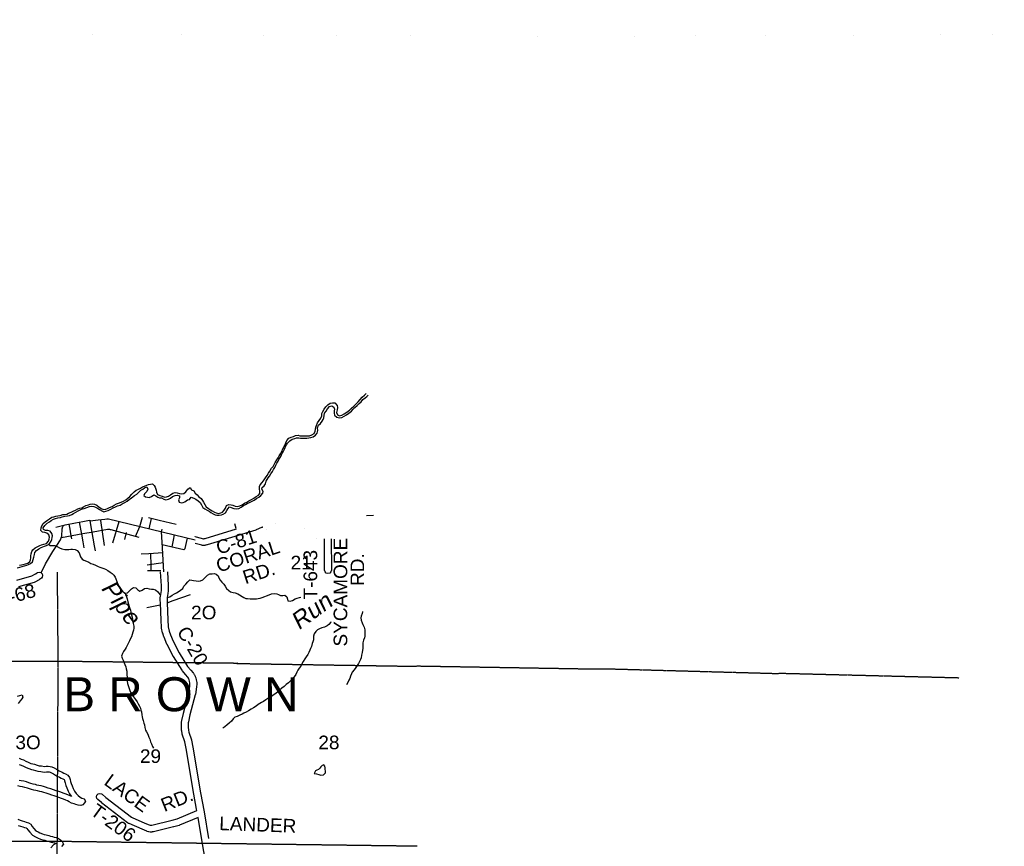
# Model space of a CAD drawing. Header units: feet. Extents: x 0 to 202804, y -79218 to 133300.
# Tile 26 of 27: x 127721 to 156662, y 15342 to 39649. Entities that reach past the tile are written whole.
import ezdxf
from ezdxf.enums import TextEntityAlignment as Align

# ---------------------------------------------------------------- set-up
doc = ezdxf.new("R2010")
doc.units = ezdxf.units.FT
doc.header["$MEASUREMENT"] = 0
doc.linetypes.add('HIDDEN2', pattern=[0.1875, 0.125, -0.0625])
doc.linetypes.add('PHANTOM', pattern=[2.5, 1.25, -0.25, 0.25, -0.25, 0.25, -0.25])
for name, color, linetype in [('COUNTY-LINE', 5, 'PHANTOM'), ('COUNTY-RD', 7, 'Continuous'), ('CR-TEXT', 7, 'Continuous'), ('HTEXT', 3, 'Continuous'), ('RAILROAD', 6, 'Continuous'), ('SECTION', 8, 'HIDDEN2'), ('SECTION-TEXT', 8, 'Continuous'), ('STATE-FEDERAL', 2, 'Continuous'), ('STREET-RURAL', 14, 'Continuous'), ('STREET-URBAN', 15, 'Continuous'), ('TR-TEXT', 6, 'Continuous'), ('TWP-RD', 6, 'Continuous'), ('WATER-TEXT', 1, 'Continuous'), ('WATERWAY', 14, 'Continuous')]:
    doc.layers.add(name, color=color, linetype=linetype)
doc.styles.add('Arial', font='arial.ttf')

msp = doc.modelspace()

# ---------------------------------------------------------------- linework, layer by layer
at = {"layer": 'COUNTY-LINE', "const_width": 0.04, "flags": 128}
for points in [[(81256, 10685), (84217, 10644), (88211, 10614), (91817, 10612), (91817, 10612), (96563, 10542), (100161, 10490), (103226, 10473), (106485, 10429), (109548, 10413), (110697, 10405), (113037, 10393), (113037, 10393), (113142, 13755), (113142, 13755), (113210, 15931), (113446, 24160), (113692, 34091), (113770, 37023), (113770, 37023), (124395, 36690), (124451, 39212), (124451, 39212), (128703, 39218), (134010, 39198), (139719, 39172), (144933, 39160), (148816, 39181), (155366, 39206), (155366, 39206), (158658, 39232), (170543, 39245), (179584, 39344), (181100, 39362), (181100, 39362), (183377, 39388), (186475, 39412), (186475, 39412), (189805, 39452), (191951, 39444), (197236, 39548), (202510, 39649)], [(0, 3181), (6697, 4260), (11656, 5063), (19717, 6365), (19717, 6365), (26451, 7410), (26451, 7410), (30171, 7985), (38972, 9411), (38972, 9411), (41329, 9792), (45664, 10441), (48836, 10923), (49821, 11061), (50324, 11418), (51095, 12961), (51419, 13755), (51419, 13755), (51923, 14993), (52295, 15498), (52822, 15558), (53347, 15445), (53856, 15393), (54375, 15143), (54881, 15001), (55402, 14981), (56999, 14451), (57510, 14364), (58018, 14336), (58521, 14144), (59028, 13742), (59028, 13742), (59381, 13235), (59308, 12719), (58798, 12427), (58281, 12315), (57774, 12142), (56754, 11316), (56244, 11031), (55938, 10777), (59629, 10733), (59629, 10733), (63670, 10735), (65641, 10735), (65641, 10735), (66736, 10734), (76601, 10718), (79757, 10706), (84217, 10644), (88211, 10614), (91817, 10612), (91817, 10612), (96563, 10542), (100161, 10490), (103226, 10473), (106485, 10429), (109548, 10413), (110697, 10405), (113037, 10393), (113037, 10393), (113142, 13755), (113142, 13755), (113210, 15931), (113446, 24160), (113692, 34091), (113770, 37023), (113770, 37023), (124395, 36690), (124451, 39212), (124451, 39212), (128703, 39218), (134010, 39198), (139719, 39172), (144933, 39160), (148816, 39181), (155366, 39206), (155366, 39206), (158658, 39232), (165930, 39240)]]:
    msp.add_lwpolyline(points, dxfattribs=at)
at = {"layer": 'COUNTY-RD'}
for points in [[(132875, 24447), (132881, 24448), (132907, 24445), (133121, 24388), (133126, 24387), (133127, 24387), (133131, 24388), (133147, 24391), (133174, 24397), (134097, 24678)], [(134871, 24727), (134865, 24726), (134855, 24724), (134843, 24721), (134830, 24716), (134675, 24646), (134671, 24646), (134663, 24642), (133229, 24204), (133225, 24204), (133222, 24203), (133189, 24195), (133187, 24195), (133185, 24194), (133166, 24191), (133164, 24191), (133163, 24190), (133153, 24189), (133144, 24188), (133142, 24188), (133129, 24187), (133124, 24187), (133116, 24187), (133108, 24188), (133107, 24188), (133102, 24188), (133088, 24190), (133084, 24192)], [(133084, 24192), (133075, 24193), (132875, 24246)], [(127637, 23170), (128081, 23294), (128190, 23351), (128233, 23385), (128245, 23393), (128295, 23406), (128345, 23393), (128382, 23356), (128395, 23306), (128382, 23256), (128357, 23228), (128306, 23188), (128295, 23180), (128291, 23178), (128164, 23112), (128162, 23111), (128145, 23104), (127687, 22976)], [(132920, 16439), (132837, 16874), (132837, 16875), (132836, 16876), (132611, 18220), (132574, 18416), (132499, 18638), (132498, 18647), (132496, 18654), (132482, 18735), (132481, 18746), (132481, 18748), (132477, 18836), (132477, 18840), (132477, 18840), (132476, 18978), (132476, 18978), (132478, 18993), (132484, 19037), (132485, 19039), (132485, 19044), (132531, 19252), (132532, 19253), (132532, 19256), (132689, 19845), (132721, 20056), (132724, 20114), (132724, 20139), (132715, 20199), (132706, 20233), (132695, 20261), (132679, 20291), (132662, 20319), (132599, 20395), (132502, 20506), (132494, 20518), (132493, 20519), (132238, 20925), (132236, 20928), (132234, 20932), (132053, 21281), (132053, 21282), (132049, 21288), (131963, 21491), (131963, 21494), (131960, 21499), (131924, 21611), (131923, 21614), (131922, 21618), (131887, 21760), (131885, 21779), (131884, 21781), (131878, 21991), (131857, 22491), (131853, 22587), (131853, 22591), (131853, 22591), (131854, 22671), (131854, 22671), (131854, 22671), (131854, 22672), (131854, 22672), (131856, 22690), (131878, 22807), (131884, 22864), (131887, 23005), (131861, 23412)], [(132062, 23413), (132087, 23013), (132087, 23007), (132087, 23005), (132084, 22856), (132084, 22856), (132083, 22848), (132077, 22782), (132076, 22780), (132075, 22773), (132054, 22661), (132053, 22593), (132057, 22499), (132078, 21998), (132078, 21997), (132078, 21997), (132084, 21797), (132115, 21669), (132149, 21565), (132232, 21370), (132410, 21028), (132658, 20632)], [(132658, 20632), (132751, 20526), (132752, 20524), (132753, 20523), (132821, 20440), (132827, 20431), (132828, 20430), (132851, 20394), (132853, 20391), (132854, 20388), (132875, 20349), (132876, 20348), (132881, 20336), (132895, 20297), (132896, 20294), (132898, 20289), (132909, 20246), (132910, 20239), (132911, 20236), (132923, 20162), (132924, 20146), (132924, 20146), (132924, 20111), (132924, 20111), (132924, 20110), (132924, 20110), (132924, 20110), (132924, 20105), (132920, 20040), (132920, 20039), (132919, 20031), (132886, 19810), (132884, 19806), (132883, 19799), (132726, 19206), (132681, 19005), (132676, 18971), (132677, 18842), (132680, 18762), (132692, 18694), (132766, 18473), (132767, 18466), (132769, 18459), (132807, 18256), (132808, 18254), (132808, 18254), (133033, 16910), (133140, 16355), (133140, 16354), (133140, 16353), (133274, 15567)], [(132887, 10153), (132887, 10154), (132910, 10216), (133558, 12233), (133570, 12299), (133571, 12403), (133531, 12758), (133306, 14177), (133097, 15415), (133097, 15415), (132966, 16186)]]:
    msp.add_lwpolyline(points, dxfattribs=at)
at = {"layer": 'RAILROAD'}
msp.add_line((138123, 25067), (137918, 25060), dxfattribs=at)
at = {"layer": 'SECTION'}
for points in [[(128528, -113), (128730, 10190), (128721, 10190), (128827, 15488), (128827, 15476), (128853, 20777), (128853, 20777), (128831, 23403)], [(113353, 20927), (118546, 20761), (118546, 20761), (123827, 20797), (123827, 20797), (128861, 20789), (128873, 20789), (134125, 20731), (134102, 20719), (139389, 20635), (139400, 20646), (144715, 20556), (145226, 20556), (150037, 20423), (150037, 20434), (155337, 20300)], [(113201, 15654), (118386, 15457), (118386, 15457), (123684, 15482), (123684, 15482), (128827, 15494), (128827, 15494), (139400, 15353)]]:
    msp.add_lwpolyline(points, dxfattribs=at)
at = {"layer": 'STATE-FEDERAL', "color": 2, "linetype": 'Continuous', "const_width": 0.05}
for points in [[(136982, 24679), (136013, 24688), (135697, 24705), (135560, 24725), (135289, 24809), (135089, 24938), (135074, 24960)], [(134097, 24678), (133846, 24676), (133630, 24704), (133399, 24738), (133191, 24807), (132878, 24889)], [(136676, 24381), (136003, 24388), (135668, 24406), (135493, 24431), (135160, 24535), (134877, 24718), (134871, 24727)], [(137834, 24518), (137793, 24538), (137591, 24606), (137316, 24644), (137075, 24678), (136982, 24679)], [(136979, 24379), (136870, 24380)]]:
    msp.add_lwpolyline(points, dxfattribs=at)
at = {"layer": 'STREET-RURAL'}
for points in [[(134081, 24683), (134043, 24828)], [(132058, 22502), (132236, 22569), (132739, 22751)], [(131462, 22363), (131851, 22443)]]:
    msp.add_lwpolyline(points, dxfattribs=at)
at = {"layer": 'STREET-URBAN'}
for points in [[(129357, 24851), (129576, 24893), (129725, 24921)], [(129725, 24921), (129783, 24932), (129789, 24910), (130024, 24940)], [(129839, 24624), (129788, 24910), (129786, 24919)], [(130024, 24940), (130227, 24966), (130285, 24973), (130301, 24974), (130312, 24973), (130329, 24969), (132875, 24350)], [(130218, 24183), (130107, 24922)], [(130454, 24264), (130647, 24891)], [(131128, 24455), (131249, 24745), (131330, 25024)], [(131510, 25006), (131816, 24934)], [(131525, 24678), (131591, 24982)], [(131816, 24934), (132324, 24814)], [(128783, 24727), (128940, 24764)], [(128809, 24190), (128919, 24359), (128944, 24416), (128961, 24464), (128972, 24679), (128985, 24743), (129012, 24772), (129060, 24793)], [(128940, 24764), (129060, 24793), (129357, 24851)], [(129201, 24671), (129176, 24815)], [(129226, 24526), (129201, 24671)], [(129544, 24525), (129480, 24875)], [(129918, 24181), (129839, 24624)], [(129884, 24591), (130300, 24664), (130324, 24666), (130340, 24666), (130358, 24665), (130379, 24661), (130396, 24656), (131222, 24429)], [(131907, 24284), (131888, 24590), (131904, 24664)], [(128947, 24425), (129572, 24536)], [(129251, 24381), (129226, 24526)], [(129587, 24292), (129544, 24525)], [(129572, 24536), (129884, 24591)], [(130809, 24365), (130862, 24566)], [(132205, 24152), (132242, 24349)], [(132242, 24349), (132270, 24497)], [(132626, 24272), (132658, 24403)], [(128363, 23408), (128477, 23652), (128694, 24012), (128809, 24190)], [(129619, 24117), (129587, 24292)], [(129945, 24033), (129918, 24181)], [(131962, 23412), (131907, 24284)], [(131911, 24220), (132547, 24074), (132555, 24074), (132563, 24076), (132569, 24079), (132577, 24088), (132584, 24099)], [(132584, 24099), (132626, 24272)], [(131288, 23939), (131520, 23954)], [(131520, 23954), (131926, 23980)], [(131582, 23602), (131572, 23957)], [(131466, 23621), (131609, 23640)], [(131478, 23449), (131866, 23452)], [(131586, 23450), (131582, 23602)], [(131609, 23640), (131801, 23665)], [(131801, 23665), (131945, 23683)]]:
    msp.add_lwpolyline(points, dxfattribs=at)
at = {"layer": 'TWP-RD'}
for points in [[(136882, 23461), (136882, 23460), (136869, 23410), (136832, 23374), (136782, 23360), (136732, 23374), (136696, 23410), (136682, 23459), (136676, 24381)], [(136876, 24380), (136882, 23461)], [(130014, 16721), (129992, 16747), (129979, 16797), (129992, 16847), (130029, 16884), (130079, 16897), (130129, 16884), (130143, 16874), (130253, 16781), (131011, 16196), (131023, 16188), (131401, 16026), (131528, 15972), (131557, 15964)], [(132966, 16186), (132964, 16194), (132421, 15961), (132416, 15960), (132407, 15956), (132247, 15915), (132247, 15915), (132246, 15915), (131651, 15769), (131645, 15768), (131641, 15767), (131615, 15763), (131605, 15762), (131604, 15762), (131573, 15761), (131569, 15761), (131553, 15762), (131521, 15767), (131517, 15768), (131510, 15769), (131468, 15781), (131459, 15784), (131455, 15785), (131322, 15842), (130937, 16008), (130926, 16013), (130922, 16016), (130899, 16030), (130898, 16031), (130892, 16035), (130130, 16624), (130129, 16625), (130126, 16627), (130014, 16721)], [(131557, 15964), (131575, 15961), (131591, 15962), (131608, 15964), (132198, 16109), (132349, 16148), (132928, 16396), (132920, 16439)]]:
    msp.add_lwpolyline(points, dxfattribs=at)
at = {"layer": 'WATERWAY'}
for points in [[(127712, 23608), (127772, 23619), (127824, 23630), (127893, 23647), (127957, 23667), (128020, 23718), (128043, 23768), (128048, 23826), (128050, 23888), (128055, 23944), (128076, 24009), (128105, 24061), (128174, 24115), (128239, 24146), (128313, 24185), (128313, 24185), (128364, 24206), (128434, 24223), (128505, 24244), (128570, 24312), (128590, 24374), (128593, 24436), (128574, 24502), (128515, 24553), (128461, 24568), (128389, 24579), (128339, 24630), (128347, 24708), (128376, 24767), (128409, 24839), (128474, 24880), (128539, 24937), (128592, 24976), (128669, 25018), (128728, 25033), (128782, 25052), (128844, 25063), (128913, 25074), (128985, 25095), (129040, 25100), (129106, 25113), (129158, 25134), (129237, 25172), (129296, 25197), (129359, 25230), (129431, 25263), (129490, 25284), (129546, 25299), (129597, 25324), (129666, 25359), (129742, 25387), (129793, 25400), (129865, 25411), (129919, 25406), (129987, 25377), (130060, 25316), (130135, 25269), (130191, 25246), (130249, 25259), (130300, 25280), (130358, 25301), (130435, 25337), (130502, 25374), (130569, 25415), (130621, 25432), (130700, 25463), (130767, 25490), (130836, 25528), (130899, 25577), (130956, 25630), (131017, 25693), (131081, 25770), (131144, 25815), (131196, 25836), (131273, 25875), (131334, 25909), (131392, 25932), (131453, 25957), (131507, 25978), (131568, 25995), (131620, 25998), (131671, 25952), (131705, 25899), (131729, 25815), (131738, 25753), (131767, 25684), (131835, 25657), (131904, 25642), (131976, 25604), (132032, 25614), (132093, 25638), (132158, 25673), (132225, 25722), (132293, 25745), (132353, 25734), (132421, 25717), (132479, 25706), (132547, 25713), (132604, 25767), (132666, 25840), (132729, 25893), (132772, 25825), (132844, 25797), (132876, 25723), (132938, 25676), (132983, 25619), (133050, 25566), (133091, 25515), (133122, 25463), (133161, 25394), (133200, 25323), (133270, 25280), (133325, 25239), (133375, 25208), (133442, 25171), (133492, 25152), (133492, 25152), (133560, 25133), (133630, 25150), (133681, 25165), (133732, 25226), (133769, 25290), (133796, 25361), (133865, 25392), (133935, 25381), (133987, 25372), (134057, 25341), (134123, 25339), (134191, 25354), (134262, 25387), (134325, 25428), (134398, 25465), (134460, 25497), (134533, 25536), (134600, 25581), (134675, 25626), (134740, 25663), (134779, 25720), (134778, 25782), (134765, 25848), (134773, 25918), (134790, 25975), (134847, 26044), (134905, 26121), (134942, 26173), (134995, 26244), (135036, 26313), (135076, 26374), (135125, 26459), (135170, 26515), (135199, 26572), (135228, 26631), (135278, 26703), (135315, 26766), (135350, 26825), (135391, 26886), (135425, 26956), (135458, 27031), (135497, 27094), (135520, 27146), (135541, 27202), (135575, 27275), (135632, 27340), (135705, 27377), (135771, 27390), (135832, 27422), (135908, 27431), (135958, 27416), (136036, 27415), (136105, 27416), (136179, 27416), (136243, 27417), (136312, 27442), (136376, 27479), (136410, 27546), (136413, 27600), (136428, 27670), (136447, 27720), (136472, 27793), (136526, 27862), (136577, 27927), (136602, 28003), (136603, 28069), (136629, 28124), (136672, 28193), (136723, 28262), (136782, 28327), (136846, 28376), (136920, 28385), (136988, 28380), (137055, 28309), (137062, 28241), (137050, 28173), (137033, 28099), (137060, 28033), (137124, 27996), (137192, 28018), (137259, 28055), (137336, 28104), (137411, 28165), (137472, 28221), (137542, 28282), (137605, 28347), (137666, 28416), (137726, 28483), (137791, 28548), (137858, 28611), (137908, 28660)], [(127650, 23533), (127721, 23550), (127797, 23570), (127866, 23593), (127926, 23614), (127979, 23631), (128043, 23656), (128093, 23711), (128093, 23711), (128120, 23779), (128135, 23848), (128152, 23918), (128165, 23978), (128215, 24045), (128282, 24094), (128349, 24126), (128401, 24149), (128454, 24168), (128512, 24189), (128585, 24230), (128647, 24313), (128670, 24363), (128677, 24418), (128682, 24472), (128665, 24541), (128620, 24611), (128546, 24629), (128480, 24628), (128416, 24655), (128409, 24711), (128456, 24780), (128526, 24841), (128597, 24882), (128649, 24919), (128716, 24965), (128771, 24980), (128841, 24997), (128918, 25012), (128972, 25029), (129047, 25048), (129129, 25060), (129183, 25069), (129250, 25098), (129303, 25125), (129368, 25166), (129438, 25205), (129517, 25245), (129568, 25266), (129620, 25280), (129691, 25306), (129770, 25331), (129824, 25342), (129900, 25337), (129950, 25316), (130003, 25287), (130069, 25246), (130136, 25203), (130198, 25180), (130254, 25197), (130323, 25217), (130398, 25258), (130467, 25297), (130541, 25328), (130596, 25351), (130673, 25377), (130733, 25410), (130808, 25449), (130879, 25492), (130936, 25537), (131011, 25593), (131095, 25654), (131160, 25701), (131223, 25757), (131284, 25818), (131337, 25843), (131389, 25882), (131458, 25909), (131491, 25843), (131454, 25775), (131388, 25711), (131371, 25657), (131421, 25620), (131473, 25607), (131525, 25598), (131595, 25625), (131661, 25682), (131726, 25645), (131777, 25604), (131829, 25589), (131888, 25590), (131961, 25553), (132019, 25530), (132097, 25546), (132150, 25581), (132217, 25626), (132288, 25653), (132352, 25672), (132422, 25649), (132415, 25593), (132388, 25529), (132405, 25465), (132472, 25446), (132527, 25449), (132579, 25468), (132654, 25527), (132713, 25538), (132760, 25607), (132838, 25582), (132901, 25554), (132901, 25554), (132967, 25503), (133028, 25448), (133063, 25380), (133104, 25305), (133165, 25270), (133232, 25227), (133288, 25196), (133338, 25159), (133405, 25114), (133463, 25093), (133513, 25078), (133585, 25077), (133655, 25092), (133706, 25109), (133771, 25150), (133810, 25215), (133841, 25266), (133884, 25328), (133938, 25309), (134017, 25273), (134095, 25270), (134164, 25277), (134233, 25318), (134298, 25362), (134354, 25389), (134407, 25420), (134474, 25455), (134534, 25482), (134615, 25525), (134686, 25566), (134753, 25612), (134808, 25661), (134871, 25724), (134876, 25776), (134842, 25843), (134844, 25897), (134907, 25943), (134941, 25999), (134968, 26078), (134993, 26130), (135024, 26181), (135061, 26231), (135106, 26298), (135151, 26361), (135181, 26426), (135220, 26478), (135249, 26551), (135276, 26605), (135315, 26668), (135338, 26719), (135377, 26771), (135404, 26826), (135428, 26886), (135461, 26941), (135502, 27016), (135523, 27070), (135562, 27147), (135595, 27197), (135661, 27270), (135730, 27310), (135806, 27335), (135861, 27350), (135921, 27349), (135975, 27346), (136043, 27341), (136109, 27342), (136162, 27345), (136220, 27356), (136280, 27363), (136349, 27387), (136420, 27436), (136467, 27495), (136488, 27565), (136476, 27643), (136507, 27723), (136562, 27778), (136611, 27841), (136638, 27896), (136659, 27946), (136669, 28010), (136682, 28081), (136729, 28138), (136772, 28206), (136826, 28273), (136894, 28297), (136952, 28258), (136971, 28200), (136966, 28150), (136961, 28082), (136977, 28016), (137043, 27959), (137121, 27942), (137191, 27953), (137260, 27991), (137327, 28032), (137392, 28075), (137471, 28136), (137510, 28187), (137575, 28248), (137644, 28304), (137644, 28304), (137702, 28367), (137753, 28416), (137810, 28481), (137873, 28532), (137924, 28567), (137964, 28612)], [(128571, 24222), (128620, 24192), (128684, 24183), (128753, 24183), (128822, 24160), (128890, 24115), (128963, 24086), (129045, 24068), (129111, 24069), (129164, 24074), (129220, 24081), (129276, 24082), (129348, 24073), (129412, 24038), (129469, 23967), (129486, 23915), (129505, 23856), (129554, 23790), (129607, 23759), (129681, 23724), (129750, 23696), (129812, 23657), (129878, 23636), (129951, 23607), (130025, 23574), (130077, 23555), (130135, 23532), (130194, 23507), (130246, 23490), (130316, 23453), (130383, 23408), (130434, 23363), (130488, 23316), (130525, 23259), (130546, 23205), (130579, 23128), (130605, 23054), (130644, 22981), (130679, 22911), (130742, 22846), (130815, 22786), (130887, 22791), (130945, 22850), (131006, 22915), (131069, 22952), (131135, 22943), (131190, 22884), (131255, 22845), (131324, 22874), (131393, 22924), (131459, 22937), (131525, 22910), (131591, 22899), (131645, 22900), (131715, 22879), (131778, 22826), (131839, 22751), (131856, 22737)], [(132053, 22655), (132068, 22655), (132129, 22682), (132201, 22724), (132270, 22767), (132327, 22794), (132380, 22823), (132451, 22870), (132514, 22925), (132547, 22994), (132606, 23051), (132660, 23120), (132717, 23179), (132779, 23172), (132833, 23157), (132903, 23144), (132975, 23137), (133037, 23152), (133102, 23181), (133169, 23247), (133243, 23316), (133305, 23353), (133374, 23358), (133450, 23360), (133500, 23344), (133551, 23291), (133572, 23240), (133609, 23172), (133660, 23107), (133719, 23054), (133758, 22987), (133801, 22919), (133866, 22863), (133916, 22827), (133995, 22805), (134055, 22792), (134133, 22763), (134185, 22740), (134258, 22685), (134312, 22654), (134363, 22633), (134415, 22628), (134415, 22628), (134492, 22621), (134560, 22620), (134678, 22622), (134730, 22631), (134787, 22642), (134851, 22661), (134924, 22685), (134980, 22706), (135053, 22741), (135126, 22764), (135204, 22778), (135278, 22767), (135328, 22742), (135385, 22717), (135452, 22714), (135518, 22729), (135577, 22678), (135588, 22614), (135601, 22562), (135669, 22550), (135738, 22573), (135817, 22616), (135881, 22641), (135950, 22663), (135983, 22670)], [(130817, 22786), (130834, 22738), (130857, 22676), (130876, 22615), (130895, 22533), (130914, 22461), (130942, 22389), (130957, 22338), (130977, 22286), (130992, 22228), (131008, 22150), (131027, 22077), (131038, 22015), (131051, 21945), (131058, 21891), (131071, 21819), (131072, 21759), (131062, 21697), (131049, 21643), (131022, 21566), (131005, 21506), (130970, 21435), (130946, 21381), (130921, 21322), (130886, 21270), (130851, 21193), (130818, 21141), (130773, 21074), (130739, 21007), (130714, 20935), (130731, 20879), (130758, 20811), (130789, 20742), (130810, 20686), (130839, 20619), (130852, 20561), (130870, 20489), (130873, 20433), (130873, 20383), (130879, 20311), (130878, 20261), (130881, 20197), (130892, 20129), (130913, 20068), (130928, 20008), (130957, 19928), (130978, 19877), (131015, 19811), (131070, 19734), (131122, 19663), (131169, 19586), (131200, 19534), (131243, 19465), (131268, 19405), (131285, 19349), (131298, 19294), (131309, 19210), (131316, 19150), (131333, 19096), (131348, 19038), (131365, 18965), (131386, 18913), (131403, 18837), (131423, 18762), (131452, 18704), (131487, 18637), (131518, 18555), (131549, 18488), (131569, 18414), (131598, 18352), (131625, 18281), (131650, 18229)], [(137801, 22250), (137799, 22240), (137784, 22190), (137759, 22114), (137752, 22061), (137753, 21991), (137783, 21918), (137809, 21864), (137847, 21785), (137864, 21707), (137863, 21643), (137865, 21525), (137852, 21471), (137830, 21404), (137809, 21326), (137806, 21276), (137805, 21226), (137802, 21160), (137799, 21106), (137784, 21037), (137770, 20965), (137757, 20889), (137738, 20834), (137713, 20772), (137684, 20715), (137637, 20663), (137598, 20598), (137550, 20533), (137493, 20466), (137474, 20416), (137449, 20345), (137421, 20281), (137396, 20228), (137365, 20161), (137322, 20093)], [(136873, 21933), (136871, 21930), (136812, 21861), (136759, 21826), (136680, 21783), (136600, 21763), (136533, 21736), (136478, 21705), (136427, 21662), (136376, 21593), (136361, 21523), (136360, 21473), (136353, 21411), (136338, 21358), (136321, 21302), (136295, 21222), (136268, 21163), (136249, 21105), (136222, 21040), (136187, 20984), (136145, 20911), (136106, 20850), (136049, 20773), (136011, 20706), (135982, 20644), (135933, 20583), (135898, 20522), (135867, 20464), (135841, 20391), (135792, 20326), (135749, 20274), (135680, 20210), (135621, 20151), (135557, 20098), (135496, 20041), (135427, 19988), (135362, 19937), (135309, 19886), (135248, 19839), (135169, 19787), (135110, 19738), (135017, 19684), (134958, 19645), (134891, 19604), (134830, 19571), (134778, 19544), (134727, 19515), (134672, 19462), (134597, 19417), (134522, 19378), (134449, 19330), (134374, 19287), (134309, 19258), (134257, 19231), (134194, 19194), (134117, 19158), (134049, 19135), (133998, 19090), (133946, 19025), (133881, 18966), (133818, 18913), (133751, 18860), (133690, 18813)], [(127659, 19757), (127726, 19776), (127798, 19793), (127815, 19728), (127786, 19677), (127739, 19616), (127676, 19539)], [(127701, 17930), (127761, 17903), (127831, 17881), (127898, 17844), (127974, 17815), (128049, 17782), (128105, 17765), (128159, 17756), (128239, 17732), (128293, 17711), (128363, 17704), (128445, 17691), (128503, 17694), (128561, 17695), (128613, 17692), (128665, 17679), (128733, 17654), (128802, 17609), (128880, 17561), (128965, 17526), (129017, 17493), (129070, 17470), (129132, 17431), (129189, 17366), (129202, 17304), (129213, 17250), (129234, 17185), (129259, 17121), (129297, 17038), (129332, 16964), (129377, 16895), (129442, 16832), (129497, 16789), (129547, 16758), (129615, 16737), (129652, 16673), (129627, 16621), (129576, 16566), (129576, 16566), (129513, 16547), (129437, 16556), (129373, 16575), (129317, 16590), (129242, 16614), (129178, 16649), (129125, 16680), (129075, 16703), (129009, 16726), (128945, 16745), (128870, 16776), (128790, 16805), (128736, 16822), (128664, 16846), (128583, 16871), (128501, 16900), (128429, 16926), (128375, 16943), (128315, 16956), (128247, 16973), (128191, 16982), (128138, 16995), (128068, 17016), (128006, 17035), (127946, 17052), (127876, 17075), (127806, 17092), (127730, 17104), (127669, 17117)], [(127702, 17749), (127765, 17729), (127829, 17694), (127912, 17662), (127991, 17627), (128067, 17604), (128121, 17595), (128185, 17576), (128255, 17549), (128343, 17540), (128437, 17526), (128509, 17529), (128557, 17530), (128588, 17528), (128617, 17521), (128659, 17506), (128713, 17470), (128805, 17413), (128889, 17379), (128940, 17347), (128992, 17324), (129024, 17304), (129037, 17290), (129041, 17271), (129053, 17208), (129079, 17129), (129107, 17057), (129147, 16968), (129188, 16883), (129239, 16805)], [(136704, 17604), (136698, 17650), (136687, 17702), (136660, 17741), (136615, 17720), (136575, 17684), (136540, 17641), (136501, 17604), (136459, 17582), (136420, 17561), (136373, 17485)], [(136373, 17485), (136441, 17472), (136513, 17457), (136577, 17430), (136651, 17443), (136706, 17500), (136705, 17562), (136704, 17604)], [(129239, 16805), (129202, 16827), (129137, 16857), (129059, 16884), (129000, 16901), (128930, 16930), (128843, 16961), (128788, 16978), (128715, 17003), (128635, 17028), (128557, 17055), (128482, 17083), (128417, 17103), (128352, 17117), (128279, 17135), (128224, 17144), (128182, 17155), (128116, 17174), (128052, 17193), (127994, 17210), (127920, 17234), (127838, 17253), (127761, 17266), (127702, 17279)], [(127665, 16143), (127731, 16112), (127797, 16091), (127862, 16070), (127914, 16055), (127982, 16030), (128044, 15991), (128089, 15926), (128140, 15869), (128197, 15800), (128262, 15769), (128316, 15740), (128391, 15709), (128443, 15692), (128499, 15679), (128573, 15656), (128631, 15639), (128681, 15626), (128735, 15613), (128794, 15598), (128860, 15569), (128924, 15532), (128973, 15479), (129004, 15407), (128954, 15338)], [(127671, 15958), (127747, 15934), (127813, 15912), (127862, 15898), (127909, 15881), (127928, 15869), (127959, 15824), (128015, 15761), (128093, 15667), (128187, 15622), (128246, 15590), (128333, 15554), (128398, 15533), (128456, 15519), (128526, 15498), (128587, 15480), (128641, 15466), (128695, 15453), (128740, 15441), (128778, 15425), (128715, 15386), (128640, 15294)]]:
    msp.add_lwpolyline(points, dxfattribs=at)

# ---------------------------------------------------------------- texts
at = {"layer": 'COUNTY-RD', "style": 'Arial'}
msp.add_text('C-68', height=400, rotation=16, dxfattribs=at).set_placement((127100, 22245), align=Align.BOTTOM_LEFT)
at = {"layer": 'CR-TEXT', "style": 'Arial'}
for s, rotation, p in [('C-81', 18, (133609, 23801)), ('CORAL', 18, (133609, 23275)), ('RD.', 18, (134392, 22933)), ('C-20', 300, (132225, 21601))]:
    msp.add_text(s, height=400, rotation=rotation, dxfattribs=at).set_placement(p, align=Align.BOTTOM_LEFT)
at = {"layer": 'HTEXT', "style": 'Arial'}
msp.add_text('B R O W N', height=1000, dxfattribs=at).set_placement((132459, 19814), align=Align.MIDDLE_CENTER)
at = {"layer": 'SECTION-TEXT', "style": 'Arial'}
for s, p in [('21', (135994, 23685)), ('2O', (133131, 22217)), ('3O', (127966, 18398)), ('28', (136810, 18397)), ('29', (131565, 17993))]:
    msp.add_text(s, height=400, dxfattribs=at).set_placement(p, align=Align.MIDDLE_CENTER)
at = {"layer": 'TR-TEXT', "style": 'Arial'}
for s, rotation, p in [('T-643', 90, (136585, 22598)), ('SYCAMORE', 90, (137468, 21217)), ('RD.', 90, (137966, 22997)), ('LACE', 324, (130100, 17080)), ('RD.', 22, (132017, 16236)), ('T-206', 324, (129694, 16203)), ('LANDER', 358, (133576, 15700))]:
    msp.add_text(s, height=400, rotation=rotation, dxfattribs=at).set_placement(p, align=Align.BOTTOM_LEFT)
at = {"layer": 'WATER-TEXT', "style": 'Arial', "oblique": 10}
for s, rotation, p in [('Pipe', 306, (130379, 22282)), ('Run', 36, (136525, 21939))]:
    msp.add_text(s, height=500, rotation=rotation, dxfattribs=at).set_placement(p, align=Align.BOTTOM_CENTER)

doc.saveas('drawing.dxf')
